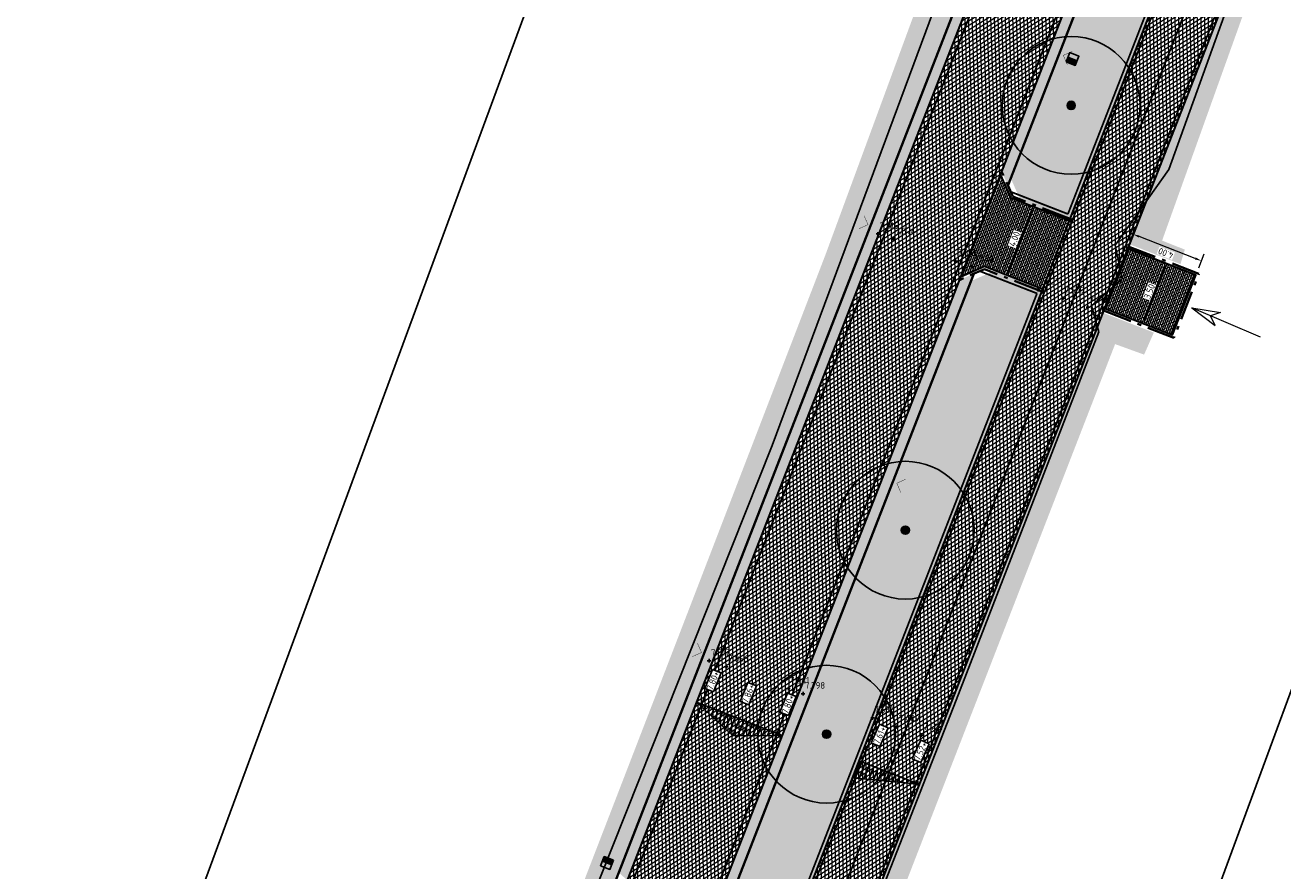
# Model space of a CAD drawing. Header units: metres. Extents: x 157685 to 160831, y 403691 to 406312.
# Tile 107 of 134: x 159991 to 160060, y 405488 to 405534. Entities that reach past the tile are written whole.
import ezdxf

# ---------------------------------------------------------------- set-up
doc = ezdxf.new("R2010")
doc.units = ezdxf.units.M
doc.header["$PDMODE"] = 35
for name, pattern in [('VH-OPSLUITBAND_120X250', [26, 16, -4, 2, -4]), ('VW-1-3_STREEP', [4, 1, -3]), ('VW-30-270_STREEP', [3, 0.3, -2.7])]:
    doc.linetypes.add(name, pattern=pattern)
doc.layers.get('Defpoints').update_dxf_attribs({"color": 171})
for name, color, linetype, lineweight in [('B-WE-GR-BOOM-S (ingemeten)', 90, 'Continuous', 25), ('B-WE-OG-HOOGTEPUNT-S', 7, 'Continuous', 25), ('B-WE-OG-HOOGTEPUNT-T18', 10, 'Continuous', 18), ('B-WE-OG-TOPOGRAFIE_INRIT-G', 10, 'Continuous', 18), ('N-WE-GR-DOORWORTELBARE RUIMTE-G', 80, 'Continuous', 35), ('N-WE-GR-GRAS-A', 62, 'Continuous', 18), ('N-WE-GW-HOOGTE_AFWERKHOOGTE-T25', 7, 'Continuous', 25), ('N-WE-VH-GESLOTENVERHARDING_ASFALT-A-200', 253, 'Continuous', 18), ('N-WE-VH-HALFVERHARDING_GRASBETONSTEEN-A-200', 132, 'Continuous', 18), ('N-WE-VH-HALFVERHARDING_GRASBETONSTEEN-G', 7, 'Continuous', 35), ('N-WE-VH-KANTOPSLUITING_OPSLUITBAND_120X250-G', 4, 'VH-OPSLUITBAND_120X250', 35), ('N-WE-VH-KANTVERHARDING-G', 7, 'Continuous', 30), ('N-WE-VH-M', 7, 'Continuous', 18), ('N-WE-VH-OPENVERHARDING_BETONSTRAATSTEEN-A-200', 252, 'Continuous', 18), ('N-WE-VH-VERHARDING_ASFALT-A', 252, 'Continuous', 18), ('N-WE-VW-MARKERING_LANGS_STREEP_13_010-G', 7, 'VW-1-3_STREEP', 13), ('N-WE-VW-MARKERING_LANGS_STREEP_30270_010-G', 7, 'VW-30-270_STREEP', 13), ('N-WE-VW-MARKERING_LANGS_STREEP_DOORGETROKKEN_010-G', 7, 'Continuous', 13)]:
    doc.layers.add(name, color=color, linetype=linetype, lineweight=lineweight)
doc.layers.add('Iv-a-afwateringsprofiel', color=5, linetype='Continuous')
doc.styles.add('NLCS-ISO', font='NLCS-ISO.TTF')
doc.styles.add('NLCS-ISO-M200-T18', font='NLCS-ISO.TTF', dxfattribs={"height": 0.36})
doc.dimstyles.new('NLCS-M200-T18-PIJL_L2_H2', dxfattribs={"dimscale": 0.2, "dimtxt": 0.36, "dimasz": 1.8, "dimexe": 2, "dimexo": 2, "dimgap": 0.7, "dimtad": 1, "dimzin": 0, "dimdsep": 46, "dimtxsty": 'NLCS-ISO-M200-T18', "dimcen": 0, "dimdle": 2, "dimclrd": 256, "dimclre": 256, "dimclrt": 256, "dimazin": 0, "dimtfac": 1, "dimtofl": 0, "dimtmove": 0, "dimatfit": 3, "dimfxl": 2, "dimfxlon": 1, "dimtfill": 1, "dimtfillclr": 256, "dimtolj": 1, "dimtzin": 0, "dimlwd": -1, "dimlwe": -1, "dimarcsym": 0})
pattern_1 = [(0, (0, 0), (1, 1), [0.12, -0.8]), (45, (0.4, 0.2), (-0.113137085, 1.8667619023), [0.12, -0.8]), (30, (0.08, 0.12), (0.2274613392, 1.2860254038), [0.12, -0.8]), (15, (0.32, 0.48), (0.3856270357, 0.724494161), [0.12, -0.8]), (135, (0.16, 2), (-0.02828427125, -0.6505382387), [0.12, -0.8]), (150, (1.2, 0.4), (0.2156921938, -0.5864101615), [0.12, -0.8]), (165, (0.24, 0.04), (0.1434520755, -0.7010146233), [0.12, -0.8]), (85, (0.4, 0.4), (-0.8726773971, 1.0400164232), [0.12, -0.8]), (100, (0, 0), (-1.1121176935, 0.7787131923), [0.12, -0.8])]
pattern_2 = [(45, (0, 0), (-0.19798989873, 0.19798989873), [0.14, -0.14]), (135, (0, 0), (-0.19798989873, -0.19798989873), [0.14, -0.14]), (45, (-0.099, 0.099), (-0.19798989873, 0.19798989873), [0.14, -0.14]), (135, (0.099, 0.099), (-0.19798989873, -0.19798989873), [0.14, -0.14])]

# ---------------------------------------------------------------- blocks, each defined once
blk = doc.blocks.new('inrit')
at = {"linetype": 'Continuous'}
for p, q in [((0, 0), (4.064, 0)), ((4.064, 0), (2.532, 0.38)), ((2.532, 0.38), (2.971, 0)), ((4.064, 0), (2.532, -0.38)), ((2.532, -0.38), (2.971, 0))]:
    blk.add_line(p, q, dxfattribs=at)
blk = doc.blocks.new('*D840')
at = {"layer": 'Defpoints', "color": 0, "transparency": 16777216}
for p in [(160053.29, 405520.681), (160053.306, 405520.675), (160052.021, 405517.419)]:
    blk.add_point(p, dxfattribs=at)
at = {"layer": 'N-WE-VH-M', "transparency": 16777216}
for p, q in [((160052.167, 405517.749), (160053.175, 405520.339)), ((160053.306, 405520.675), (160053.678, 405520.53)), ((160052.036, 405517.413), (160052.409, 405517.268))]:
    blk.add_line(p, q, dxfattribs=at)
for points in [[(160053.119, 405520.361), (160053.231, 405520.318), (160053.306, 405520.675)], [(160052.111, 405517.77), (160052.223, 405517.727), (160052.036, 405517.413)]]:
    blk.add_solid(points, dxfattribs=at)
at = {"layer": 'N-WE-VH-M', "transparency": 16777216, "insert": (160052.373, 405519.16), "char_height": 0.36, "attachment_point": 5, "rotation": 68.74032, "style": 'NLCS-ISO-M200-T18', "bg_fill": 3, "box_fill_scale": 1.1, "bg_fill_color": 256, "bg_fill_true_color": 13158600, "bg_fill_transparency": 0}
blk.add_mtext('\\A1;3.50', dxfattribs=at)
blk = doc.blocks.new('*D841')
at = {"layer": 'Defpoints', "color": 0, "transparency": 16777216}
for p in [(160051.475, 405522.278), (160051.174, 405521.504), (160054.902, 405520.054)]:
    blk.add_point(p, dxfattribs=at)
at = {"layer": 'N-WE-VH-M', "transparency": 16777216}
for p, q in [((160051.33, 405521.905), (160051.62, 405522.65)), ((160054.868, 405520.958), (160051.811, 405522.147)), ((160055.058, 405520.454), (160055.348, 405521.2))]:
    blk.add_line(p, q, dxfattribs=at)
for points in [[(160051.789, 405522.091), (160051.833, 405522.203), (160051.475, 405522.278)], [(160054.846, 405520.902), (160054.889, 405521.014), (160055.203, 405520.827)]]:
    blk.add_solid(points, dxfattribs=at)
at = {"layer": 'N-WE-VH-M', "transparency": 16777216, "insert": (160053.259, 405521.24), "char_height": 0.36, "attachment_point": 5, "rotation": 158.74032, "style": 'NLCS-ISO-M200-T18', "bg_fill": 3, "box_fill_scale": 1.1, "bg_fill_color": 256, "bg_fill_true_color": 13158600, "bg_fill_transparency": 0}
blk.add_mtext('\\A1;4.00', dxfattribs=at)
blk = doc.blocks.new('*D842')
at = {"layer": 'Defpoints', "color": 0, "transparency": 16777216}
for p in [(160046.048, 405523.767), (160046.332, 405523.656), (160044.881, 405519.929)]:
    blk.add_point(p, dxfattribs=at)
at = {"layer": 'N-WE-VH-M', "transparency": 16777216}
for p, q in [((160046.048, 405523.767), (160045.675, 405523.912)), ((160044.728, 405520.375), (160045.917, 405523.431)), ((160044.597, 405520.039), (160044.225, 405520.184))]:
    blk.add_line(p, q, dxfattribs=at)
for points in [[(160045.861, 405523.453), (160045.973, 405523.41), (160046.048, 405523.767)], [(160044.672, 405520.396), (160044.784, 405520.353), (160044.597, 405520.039)]]:
    blk.add_solid(points, dxfattribs=at)
at = {"layer": 'N-WE-VH-M', "transparency": 16777216, "insert": (160045.024, 405522.019), "char_height": 0.36, "attachment_point": 5, "rotation": 68.74032, "style": 'NLCS-ISO-M200-T18', "bg_fill": 3, "box_fill_scale": 1.1, "bg_fill_color": 256, "bg_fill_true_color": 13158600, "bg_fill_transparency": 0}
blk.add_mtext('\\A1;4.00', dxfattribs=at)
blk = doc.blocks.new('SGR-BOOM_01')
at = {"ltscale": 0.1}
h = blk.add_hatch(color=256, dxfattribs=at)
edge = h.paths.add_edge_path()
edge.add_arc((0, 0), 0.15, 0, 360)
for radius in [2.5, 0.045]:
    blk.add_circle((0, 0), radius)
blk.add_circle((0, 0), 0.15, dxfattribs=at)
blk = doc.blocks.new('SOG-HOOGTEPUNT-SO')
for p, q in [((-0.5, 0), (0.5, 0)), ((0, 0.5), (0, -0.5))]:
    blk.add_line(p, q)
blk = doc.blocks.new('*U873')
h = blk.add_hatch()
h.set_pattern_fill('AMO-BODEM_LEEM', color=256, scale=0.1, angle=135, pattern_type=2)
h.set_pattern_definition([(270, (0.5, -1.5295), (0.25, -6e-17), [])])
h.paths.add_polyline_path([(3.5, 0), (3.5, 1), (0, 0)])
blk.add_lwpolyline([(3.5, 0), (3.5, 1), (0, 0)], close=True)
blk = doc.blocks.new('*U874')
h = blk.add_hatch()
h.set_pattern_fill('AMO-BODEM_LEEM', color=256, scale=0.1, angle=135, pattern_type=2)
h.set_pattern_definition([(270, (-0.5, -0.5295), (0.25, -6e-17), [])])
h.paths.add_polyline_path([(2.5, 0), (2.5, 1), (0, 0)])
h = blk.add_hatch()
h.set_pattern_fill('AMO-BODEM_LEEM', color=256, scale=0.1, angle=135, pattern_type=2)
h.set_pattern_definition([(270, (-1.5, -0.5295), (0.25, -6e-17), [])])
h.paths.add_polyline_path([(2.5, 0), (2.5, 1), (5, 0)])
for points in [[(2.5, 0), (2.5, 1), (0, 0)], [(2.5, 0), (2.5, 1), (5, 0)]]:
    blk.add_lwpolyline(points, close=True)
blk = doc.blocks.new('*U887')
at = {"true_color": 0xff0000}
h = blk.add_hatch(dxfattribs=at)
h.set_pattern_fill('ANGLE', color=1)
h.set_pattern_definition([(0, (-159856.017, -405056.472), (0, 6.985), [5.08, -1.905]), (90, (-159856.017, -405056.472), (-6.985, 4e-16), [5.08, -1.905])])
h.paths.add_polyline_path([(-0.27, 0), (0, 0), (0, 0.54), (-0.27, 0.54)])
h = blk.add_hatch(color=1, dxfattribs=at)
h.dxf.hatch_style = 1
h.paths.add_polyline_path([(-0.27, 0), (0, 0), (0, 0.54), (-0.27, 0.54)])
for points in [[(-0.27, 0.54), (0.27, 0.54), (0.27, 0), (-0.27, 0), (-0.27, 0.54)], [(0, 0.54), (0, 0)]]:
    blk.add_lwpolyline(points)

msp = doc.modelspace()

# ---------------------------------------------------------------- hatches: boundary and pattern name
at = {"layer": 'N-WE-GR-GRAS-A'}
h = msp.add_hatch(dxfattribs=at)
h.set_pattern_fill('AGR-GRAS_01-SO', color=256, scale=0.04, pattern_type=2)
h.set_pattern_definition(pattern_1)
edge = h.paths.add_edge_path()
edge.add_line((160189.202, 405785.967), (160195.732, 405790.396))
edge.add_line((160195.732, 405790.396), (160200.907, 405793.733))
edge.add_line((160200.907, 405793.733), (160206.621, 405797.394))
edge.add_line((160206.621, 405797.394), (160212.506, 405801.165))
edge.add_line((160212.506, 405801.165), (160215.44, 405803.045))
edge.add_line((160215.44, 405803.045), (160223.165, 405807.012))
edge.add_line((160223.165, 405807.012), (160238.313, 405814.79))
edge.add_line((160238.313, 405814.79), (160245.226, 405818.341))
edge.add_line((160245.226, 405818.341), (160257.16, 405824.469))
edge.add_line((160257.16, 405824.469), (160282.438, 405837.485))
edge.add_line((160282.438, 405837.485), (160304.8, 405848.933))
edge.add_line((160304.8, 405848.933), (160306.824, 405848.769))
edge.add_line((160306.824, 405848.769), (160309.169, 405848.579))
edge.add_line((160309.169, 405848.579), (160310.056, 405848.468))
edge.add_line((160310.056, 405848.468), (160312.04, 405848.081))
edge.add_line((160312.04, 405848.081), (160314.34, 405847.935))
edge.add_line((160314.34, 405847.935), (160315.656, 405848.031))
edge.add_arc((160315.656, 405857.088), 9.057, 270, 289.97842)
edge.add_line((160318.751, 405848.576), (160320.529, 405849.025))
edge.add_line((160320.529, 405849.025), (160323.199, 405850.249))
edge.add_line((160323.199, 405850.249), (160325.344, 405851.701))
edge.add_line((160325.344, 405851.701), (160319.736, 405862.033))
edge.add_line((160319.736, 405862.033), (160319.165, 405863.194))
edge.add_arc((160314.904, 405869.965), 8, 237.49919, 302.18533, ccw=False)
edge.add_line((160310.605, 405863.218), (160309.429, 405863.967))
edge.add_arc((160306.742, 405859.75), 5, 57.49919, 119.83115)
edge.add_line((160304.255, 405864.088), (160215.674, 405813.293))
edge.add_arc((160320.137, 405631.119), 210, 119.83115, 154.59169)
edge.add_line((160130.45, 405721.223), (160122.548, 405704.588))
edge.add_arc((160167.712, 405683.135), 50, 154.59169, 158.74032)
edge.add_line((160121.114, 405701.265), (160051.265, 405521.737))
edge.add_line((160051.265, 405521.737), (160054.061, 405520.649))
edge.add_line((160054.061, 405520.649), (160054.295, 405521.439))
edge.add_line((160054.295, 405521.439), (160053.061, 405521.931))
edge.add_line((160053.061, 405521.931), (160054.019, 405524.603))
edge.add_line((160054.019, 405524.603), (160055.309, 405528.204))
edge.add_line((160055.309, 405528.204), (160058.581, 405537.332))
edge.add_line((160058.581, 405537.332), (160062.426, 405547.947))
edge.add_line((160062.426, 405547.947), (160065.592, 405555.736))
edge.add_line((160065.592, 405555.736), (160069.524, 405565.548))
edge.add_line((160069.524, 405565.548), (160074.812, 405578.802))
edge.add_line((160074.812, 405578.802), (160078.13, 405587.515))
edge.add_line((160078.13, 405587.515), (160080.547, 405593.861))
edge.add_line((160080.547, 405593.861), (160084.741, 405604.873))
edge.add_line((160084.741, 405604.873), (160087.32, 405611.647))
edge.add_line((160087.32, 405611.647), (160089.154, 405616.396))
edge.add_line((160089.154, 405616.396), (160093.72, 405628.018))
edge.add_line((160093.72, 405628.018), (160097.485, 405637.604))
edge.add_line((160097.485, 405637.604), (160098.671, 405639.731))
edge.add_line((160098.671, 405639.731), (160099.902, 405640.851))
edge.add_line((160099.902, 405640.851), (160101.342, 405642.678))
edge.add_line((160101.342, 405642.678), (160102.236, 405644.762))
edge.add_line((160102.236, 405644.762), (160101.805, 405646.021))
edge.add_line((160101.805, 405646.021), (160100.978, 405647.32))
edge.add_line((160100.978, 405647.32), (160104.894, 405656.725))
edge.add_line((160104.894, 405656.725), (160110.432, 405670.17))
edge.add_line((160110.432, 405670.17), (160113.34, 405677.542))
edge.add_line((160113.34, 405677.542), (160118.268, 405690.037))
edge.add_line((160118.268, 405690.037), (160121.138, 405697.185))
edge.add_line((160121.138, 405697.185), (160125.589, 405706.487))
edge.add_line((160125.589, 405706.487), (160128.723, 405713.106))
edge.add_line((160128.723, 405713.106), (160129.823, 405714.75))
edge.add_line((160129.823, 405714.75), (160130.971, 405715.757))
edge.add_line((160130.971, 405715.757), (160132.656, 405716.604))
edge.add_line((160132.656, 405716.604), (160137.548, 405732.816))
edge.add_line((160137.548, 405732.816), (160143.503, 405739.303))
edge.add_line((160143.503, 405739.303), (160146.913, 405743.397))
edge.add_line((160146.913, 405743.397), (160150.718, 405747.88))
edge.add_line((160150.718, 405747.88), (160157.208, 405755.322))
edge.add_line((160157.208, 405755.322), (160160.525, 405759.124))
edge.add_line((160160.525, 405759.124), (160165.273, 405764.569))
edge.add_line((160165.273, 405764.569), (160168.837, 405768.373))
edge.add_line((160168.837, 405768.373), (160172.909, 405772.38))
edge.add_line((160172.909, 405772.38), (160177.296, 405776.375))
edge.add_line((160177.296, 405776.375), (160183.467, 405781.566))
edge.add_line((160183.467, 405781.566), (160189.202, 405785.967))
h = msp.add_hatch(dxfattribs=at)
h.set_pattern_fill('AGR-GRAS_01-SO', color=256, scale=0.04, pattern_type=2)
h.set_pattern_definition(pattern_1)
edge = h.paths.add_edge_path()
edge.add_line((160117.917, 405710.146), (160116.892, 405710.545))
edge.add_line((160116.892, 405710.545), (160110.7, 405694.629))
edge.add_line((160110.7, 405694.629), (160111.725, 405694.231))
edge.add_line((160111.725, 405694.231), (160111.272, 405693.066))
edge.add_line((160111.272, 405693.066), (160110.247, 405693.465))
edge.add_line((160110.247, 405693.465), (160044.824, 405525.316))
edge.add_line((160044.824, 405525.316), (160045.394, 405524.021))
edge.add_line((160045.394, 405524.021), (160048.003, 405523.006))
edge.add_line((160048.003, 405523.006), (160117.853, 405702.534))
edge.add_arc((160167.712, 405683.135), 53.5, 154.59169, 158.74032, ccw=False)
edge.add_line((160119.387, 405706.09), (160125.854, 405719.704))
edge.add_line((160125.854, 405719.704), (160122.1, 405721.172))
edge.add_line((160122.1, 405721.172), (160120.805, 405720.603))
edge.add_line((160120.805, 405720.603), (160117.345, 405711.71))
edge.add_line((160117.345, 405711.71), (160118.37, 405711.311))
edge.add_line((160118.37, 405711.311), (160117.917, 405710.146))
edge = h.paths.add_edge_path()
edge.add_line((160123.345, 405726.99), (160123.758, 405727.971))
edge.add_arc((160279.666, 405661.722), 169.4, 156.97804, 157.33807)
edge = h.paths.add_edge_path()
edge.add_line((160133.051, 405746.575), (160133.635, 405747.577))
edge.add_arc((160279.666, 405661.722), 169.4, 149.54772, 149.93991)
h.paths.add_polyline_path([(160142.621, 405759.412), (160141.722, 405760.047), (160141.001, 405759.026), (160141.899, 405758.391)])
h.paths.add_polyline_path([(160154.66, 405774.408), (160153.839, 405775.141), (160153.007, 405774.209), (160153.827, 405773.476)])
edge = h.paths.add_edge_path()
edge.add_arc((160279.666, 405661.722), 169.4, 132.34621, 137.96875)
edge.add_arc((160279.666, 405661.722), 169.4, 137.96875, 149.54772)
edge.add_line((160133.635, 405747.577), (160134.585, 405747.023))
edge.add_line((160134.585, 405747.023), (160133.955, 405745.943))
edge.add_line((160133.955, 405745.943), (160133.005, 405746.497))
edge.add_arc((160279.666, 405661.722), 169.4, 149.9705, 156.97804)
edge.add_line((160123.758, 405727.971), (160124.772, 405727.544))
edge.add_line((160124.772, 405727.544), (160124.287, 405726.392))
edge.add_line((160124.287, 405726.392), (160123.274, 405726.819))
edge.add_arc((160279.666, 405661.722), 169.4, 157.40082, 157.63319)
edge.add_line((160123.011, 405726.184), (160123.564, 405724.894))
edge.add_line((160123.564, 405724.894), (160127.575, 405723.326))
edge.add_arc((160320.137, 405631.119), 213.5, 134.77403, 154.41281, ccw=False)
edge.add_line((160169.766, 405782.68), (160165.557, 405786.923))
h = msp.add_hatch(dxfattribs=at)
h.set_pattern_fill('AGR-GRAS_01-SO', color=256, scale=0.04, pattern_type=2)
h.set_pattern_definition(pattern_1)
h.paths.add_polyline_path([(159817.88, 405032.362, -0.424454), (159807.644, 405029.435), (159804.914, 405031.014), (159806.699, 405031.374), (159807.04, 405031.16), (159809.611, 405030.341), (159812.223, 405030.001), (159814.279, 405030.385), (159814.444, 405031.62), (159813.956, 405032.225), (159812.24, 405033.242), (159814.061, 405034.81), (159814.821, 405034.474), (159815.499, 405034.412), (159816.417, 405034.658), (159816.957, 405035.035), (159820.306, 405041.495), (159822.354, 405045.432), (159826.608, 405053.294), (159829.725, 405059.052), (159832.692, 405064.536), (159835.745, 405070.219), (159838.974, 405076.357), (159841.673, 405081.486), (159844.782, 405087.395), (159847.856, 405093.237), (159850.968, 405099.349), (159854.692, 405106.67), (159860.211, 405117.424), (159863.424, 405123.362), (159868.745, 405133.193), (159871.694, 405138.643), (159873.819, 405142.569), (159873.564, 405143.583), (159872.949, 405144.16), (159873.919, 405145.714), (159874.706, 405145.546), (159875.891, 405145.955), (159876.272, 405146.354), (159878.915, 405151.37), (159881.626, 405156.547), (159887.3, 405167.379), (159892.348, 405177.017), (159893.538, 405179.288), (159894.727, 405181.558), (159894.969, 405183.164), (159894.413, 405184.005), (159892.825, 405184.615), (159896.102, 405188.599), (159896.903, 405188.438), (159898.181, 405188.684), (159899.684, 405190.033), (159902.693, 405195.871), (159907.587, 405205.368), (159913.308, 405216.471), (159918.345, 405227.099), (159923.398, 405237.862), (159925.996, 405243.395), (159929.861, 405251.628), (159929.911, 405253.028), (159929.35, 405253.63), (159928.363, 405254.141), (159928.977, 405259.516), (159929.897, 405259.351), (159931.062, 405259.363), (159932.331, 405262.333), (159931.733, 405263.36), (159931.174, 405263.618), (159932.61, 405267.191), (159933.738, 405266.939), (159934.813, 405267.403), (159935.788, 405268.797), (159941.199, 405282.588), (159944.925, 405292.087), (159949.226, 405303.047), (159953.271, 405313.358), (159953.284, 405314.495), (159952.883, 405315.118), (159952.236, 405315.511), (159951.529, 405315.708), (159958.367, 405330.954), (159959.877, 405331.032), (159960.96, 405331.735), (159963.545, 405338.749), (159973.564, 405364.96), (159984.162, 405391.33), (159983.822, 405392.929), (159983.104, 405393.589), (159982.386, 405393.853), (159984.688, 405397.951), (159985.985, 405397.984), (159987.076, 405398.897), (159989.441, 405405.903), (159988.08, 405407.062), (159988.527, 405412.178), (159989.913, 405411.732), (159991.291, 405411.789), (159992.095, 405412.104), (159998.54, 405429.26), (160007.144, 405452.168), (160009.451, 405458.31), (160009.626, 405460.261), (160009.534, 405460.661), (160008.794, 405461.402), (160009.895, 405467.605), (160011.385, 405467.341), (160013.662, 405468.133), (160014.677, 405469.155), (160026.945, 405500.93), (160034.732, 405521.157), (160042.307, 405541.725), (160047.868, 405557.494), (160047.613, 405559.249), (160046.719, 405560.154), (160045.615, 405560.352), (160047.615, 405564.794), (160048.822, 405564.245), (160050.393, 405564.15), (160050.929, 405564.713), (160051.128, 405565.102), (160051.131, 405565.949), (160048.346, 405567.585), (160050.106, 405571.699), (160050.699, 405570.911), (160051.669, 405570.665), (160053.018, 405570.643), (160053.937, 405571.219), (160058.546, 405583.325), (160064.681, 405599.441), (160069.547, 405612.223), (160069.547, 405613.704), (160068.895, 405614.706), (160068.177, 405615.094), (160070.544, 405619.483), (160072.047, 405619.276), (160073.333, 405619.76), (160078.747, 405633.948), (160089.139, 405660.966), (160104.332, 405700.743), (160104.711, 405703.242), (160102.967, 405704.018), (160104.913, 405706.755), (160106.026, 405706.74), (160107.223, 405707.65), (160113.438, 405722.727), (160116.435, 405730.391), (160119.562, 405738.667), (160120.942, 405742.345), (160122.757, 405748.868), (160125.062, 405762.264), (160125.783, 405769.64), (160126.167, 405777.242), (160126.228, 405782.311), (160136.358, 405786.141), (160140.472, 405781.823, -0.371428), (160141.084, 405769.566, 0.072691), (160116.017, 405725.393), (160115.447, 405723.929), (159939.59, 405271.939, -0.029628), (159902.699, 405191.562)])
h = msp.add_hatch(dxfattribs=at)
h.set_pattern_fill('AGR-GRAS_01-SO', color=256, scale=0.04, pattern_type=2)
h.set_pattern_definition(pattern_1)
h.paths.add_polyline_path([(160046.553, 405519.278), (160043.943, 405520.294), (160042.649, 405519.724), (160015.045, 405448.777), (160015.615, 405447.482), (160018.224, 405446.467)])
h = msp.add_hatch(dxfattribs=at)
h.set_pattern_fill('AGR-GRAS_01-SO', color=256, scale=0.04, pattern_type=2)
h.set_pattern_definition(pattern_1)
h.paths.add_polyline_path([(160024.698, 405446.509), (160023.571, 405446.922), (160025.32, 405451.427), (160028.957, 405460.797), (160033.14, 405471.572), (160035.714, 405478.201), (160040.836, 405491.397), (160044.376, 405500.514), (160050.501, 405516.292), (160052.08, 405515.72), (160052.611, 405516.921), (160049.815, 405518.009), (160021.486, 405445.198), (160024.282, 405444.11)])
at = {"layer": 'N-WE-VH-GESLOTENVERHARDING_ASFALT-A-200', "true_color": 0xcf7363}
h = msp.add_hatch(dxfattribs=at)
h.set_pattern_fill('AVH-ASFALT-SO', color=23, scale=0.2, pattern_type=2)
h.set_pattern_definition([(31.649933, (159085.91157, 404918.0169), (-0.104945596, 0.170253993), []), (91.649933, (159085.91157, 404918.0169), (-0.19991708, -0.005758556), [])])
edge = h.paths.add_edge_path()
edge.add_line((160304.255, 405864.088), (160302.599, 405867.141))
edge.add_arc((160350.282, 405779.241), 100, 118.47876, 119.83115)
edge.add_line((160300.538, 405865.991), (160213.933, 405816.329))
edge.add_arc((160320.137, 405631.119), 213.5, 119.83115, 154.59169)
edge.add_line((160127.288, 405722.724), (160119.387, 405706.09))
edge.add_arc((160167.712, 405683.135), 53.5, 154.59169, 158.74032)
edge.add_line((160117.853, 405702.534), (159992.771, 405381.048))
edge.add_line((159992.771, 405381.048), (159995.433, 405378.236))
edge.add_line((159995.433, 405378.236), (160121.114, 405701.265))
edge.add_arc((160167.712, 405683.135), 50, 154.59169, 158.74032, ccw=False)
edge.add_line((160122.548, 405704.588), (160130.45, 405721.223))
edge.add_arc((160320.137, 405631.119), 210, 119.83115, 154.59169, ccw=False)
edge.add_line((160215.674, 405813.293), (160304.255, 405864.088))
at = {"layer": 'N-WE-VH-HALFVERHARDING_GRASBETONSTEEN-A-200'}
h = msp.add_hatch(dxfattribs=at)
h.set_pattern_fill('AVH-GRASBETONSTEEN_02-SO', color=256, scale=0.2, pattern_type=2)
h.set_pattern_definition(pattern_2)
h.paths.add_polyline_path([(160084.587, 405642.957), (160084.136, 405643.453), (160023.468, 405487.525), (160023.944, 405487.093)])
h = msp.add_hatch(dxfattribs=at)
h.set_pattern_fill('AVH-GRASBETONSTEEN_02-SO', color=256, scale=0.2, pattern_type=2)
h.set_pattern_definition(pattern_2)
h.paths.add_polyline_path([(160044.327, 405525.692), (160044.668, 405524.915), (160088.793, 405638.324), (160088.342, 405638.821)])
h.paths.add_polyline_path([(160042.805, 405520.125), (160042.028, 405519.784), (160027.909, 405483.495), (160028.385, 405483.063)])
at = {"layer": 'N-WE-VH-OPENVERHARDING_BETONSTRAATSTEEN-A-200'}
h = msp.add_hatch(dxfattribs=at)
h.set_pattern_fill('AVH-BSS_KEIFORMAAT_HALFST-SO', color=256, scale=0.1, pattern_type=2)
h.set_pattern_definition([(338.740321, (159242.95949, 405542.97912), (0.135926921, 0.059781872), [0.105, -0.105]), (68.740321, (159242.95949, 405542.97912), (-0.097854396, 0.038072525), [])])
h.paths.add_polyline_path([(160048.003, 405523.006), (160044.835, 405524.239), (160044.265, 405525.533), (160042.09, 405519.942), (160043.384, 405520.511), (160046.553, 405519.278)])
h = msp.add_hatch(dxfattribs=at)
h.set_pattern_fill('AVH-BSS_KEIFORMAAT_HALFST-SO', color=256, scale=0.1, pattern_type=2)
h.set_pattern_definition([(338.740321, (159243.51866, 405542.76156), (0.135926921, 0.059781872), [0.105, -0.105]), (68.740321, (159243.51866, 405542.76156), (-0.097854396, 0.038072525), [])])
h.paths.add_polyline_path([(160054.902, 405520.054), (160051.174, 405521.504), (160049.905, 405518.242), (160053.633, 405516.792)])
at = {"layer": 'N-WE-VH-VERHARDING_ASFALT-A'}
h = msp.add_hatch(dxfattribs=at)
h.set_pattern_fill('AVH-ASFALT', color=256, scale=0.2, angle=90, pattern_type=2)
h.set_pattern_definition([(211.95211, (160401.9374, 405586.9289), (0.10584205, -0.169698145), []), (271.95211, (160401.9374, 405586.9289), (0.19988393, 0.00681283), [])])
h.paths.add_polyline_path([(160120.891, 405722.479), (160121.235, 405723.363, -0.072691), (160145.504, 405766.127), (160141.558, 405769.198, 0.072691), (160116.576, 405725.176), (160116.002, 405723.7), (159940.149, 405271.721, -0.029628), (159903.228, 405191.28), (159818.409, 405032.079), (159822.822, 405029.728), (159907.641, 405188.929, 0.029628), (159944.808, 405269.908)])

# ---------------------------------------------------------------- linework, layer by layer
at = {"color": 210, "const_width": 0.02}
for points in [[(160047.896, 405531.521), (160047.679, 405532.016), (160048.173, 405532.233)], [(160036.832, 405523.289), (160037.049, 405522.794), (160036.554, 405522.577)], [(160038.831, 405508.223), (160038.614, 405508.717), (160039.108, 405508.934)], [(160027.767, 405499.99), (160027.984, 405499.495), (160027.489, 405499.279)]]:
    msp.add_lwpolyline(points, dxfattribs=at)
at = {"layer": 'Defpoints'}
msp.add_lwpolyline([(160040.994, 405445.622), (160122.524, 405666.843), (160073.87, 405684.774), (159992.281, 405463.573)], close=True, dxfattribs=at)
for points in [[(160084.034, 405645.572), (160070.116, 405610.723), (160059.128, 405582.2), (160042.153, 405538.614), (160031.825, 405510.77), (160019.511, 405479.8), (160014.033, 405465.463), (160014.359, 405464.425), (160012.944, 405463.002), (160013.287, 405461.659), (160012.405, 405460.22), (160005.459, 405443.313), (159993.722, 405413.518)], [(160006.399, 405405.826), (160020.249, 405440.598), (160019.546, 405442.075), (160021.54, 405443.469), (160020.718, 405445.085), (160023.252, 405448.12), (160032.29, 405472.446), (160041.842, 405496.896), (160049.613, 405516.956), (160049.211, 405518.381), (160050.88, 405519.856), (160050.501, 405521.682), (160053.427, 405525.798), (160061.646, 405548.66), (160071.031, 405571.807), (160083.447, 405603.825), (160095.283, 405634.253)]]:
    msp.add_lwpolyline(points, dxfattribs=at)
at = {"layer": 'N-WE-GR-DOORWORTELBARE RUIMTE-G', "const_width": 0.1}
msp.add_lwpolyline([(160047.933, 405523.377), (160117.666, 405702.606, -0.018104), (160119.206, 405706.176), (160127.108, 405722.81, -0.015231), (160133.048, 405734.392)], format="xyb", dxfattribs=at)
for points in [[(160047.933, 405523.377), (160044.811, 405524.592)], [(160046.25, 405519.053), (160043.128, 405520.267)], [(160018.154, 405446.838), (160046.25, 405519.053)]]:
    msp.add_lwpolyline(points, dxfattribs=at)
at = {"layer": 'N-WE-VH-HALFVERHARDING_GRASBETONSTEEN-G'}
msp.add_lwpolyline([(160115.447, 405723.929), (159939.59, 405271.939, -0.029628), (159902.699, 405191.562), (159817.88, 405032.362)], format="xyb", dxfattribs=at)
for points in [[(160121.179, 405721.563), (160044.668, 405524.915)], [(160042.805, 405520.125), (160014.889, 405448.376)]]:
    msp.add_lwpolyline(points, dxfattribs=at)
at = {"layer": 'N-WE-VH-KANTOPSLUITING_OPSLUITBAND_120X250-G', "ltscale": 0.1, "flags": 128}
for points in [[(160048.047, 405523.118), (160044.925, 405524.333), (160044.327, 405525.692)], [(160049.862, 405518.13), (160053.701, 405516.636), (160055.058, 405520.122), (160051.218, 405521.616)], [(160046.509, 405519.166), (160043.387, 405520.381), (160042.028, 405519.784)]]:
    msp.add_lwpolyline(points, dxfattribs=at)
at = {"layer": 'N-WE-VH-KANTVERHARDING-G'}
for points in [[(159822.581, 405020.474), (159825.772, 405026.161, 0.005446), (159830.998, 405035.717), (159911.524, 405186.86, 0.029628), (159948.909, 405268.313), (160117.853, 405702.534, -0.018104), (160119.387, 405706.09), (160127.288, 405722.724, -0.152845), (160213.933, 405816.329), (160300.538, 405865.991, -0.011389), (160304.54, 405868.166), (160313.344, 405872.695)], [(160319.165, 405863.194, -0.289988), (160310.605, 405863.218), (160309.429, 405863.967, 0.278885), (160304.255, 405864.088), (160215.674, 405813.293, 0.152845), (160130.45, 405721.223), (160122.548, 405704.588, 0.018104), (160121.114, 405701.265), (159952.171, 405267.044, -0.004513), (159947.078, 405254.296)], [(159818.409, 405032.079), (159903.228, 405191.28, 0.029628), (159940.149, 405271.721), (160116.002, 405723.7)], [(159802.494, 404961.381), (159794.78, 404967.412, -0.413828), (159793.398, 404978.634, 0.037727), (159801.95, 404991.496), (159809.184, 405004.386, 0.005464), (159814.454, 405014.022), (159907.641, 405188.929, 0.029628), (159944.808, 405269.908), (160120.891, 405722.479)]]:
    msp.add_lwpolyline(points, format="xyb", dxfattribs=at)
for points in [[(160048.003, 405523.006), (160044.835, 405524.239), (160044.265, 405525.533)], [(160049.905, 405518.242), (160053.633, 405516.792), (160054.902, 405520.054), (160051.174, 405521.504)], [(160046.553, 405519.278), (160043.384, 405520.511), (160042.09, 405519.942)]]:
    msp.add_lwpolyline(points, dxfattribs=at)
at = {"layer": 'N-WE-VW-MARKERING_LANGS_STREEP_13_010-G', "const_width": 0.1, "flags": 128}
for points in [[(159820.179, 405034.763), (159903.493, 405191.139, 0.029628), (159940.428, 405271.613), (160116.281, 405723.591), (160116.855, 405725.067, -0.068089), (160139.853, 405766.47, -0.068089)], [(159824.062, 405032.694), (159907.376, 405189.07, 0.029628), (159944.529, 405270.017), (160120.612, 405722.588), (160120.956, 405723.472, -0.06797), (160143.326, 405763.767, -0.06797)]]:
    msp.add_lwpolyline(points, format="xyb", dxfattribs=at)
at = {"layer": 'N-WE-VW-MARKERING_LANGS_STREEP_30270_010-G', "const_width": 0.1, "flags": 128}
msp.add_lwpolyline([(159796.229, 404966.279), (159796.84, 404967.022, 0.105559), (159801.016, 404975.087), (159801.263, 404975.989, -0.055502), (159803.041, 404980.463), (159817.164, 405006.992, -0.005528), (159822.485, 405016.726), (159827.298, 405025.304, 0.005446), (159832.543, 405034.894), (159913.069, 405186.037, 0.029628), (159950.54, 405267.679), (160119.484, 405701.899, -0.018104), (160120.967, 405705.339), (160128.869, 405721.974, -0.152845), (160214.803, 405814.811), (160301.408, 405864.473, -0.011389), (160305.34, 405866.61), (160314.086, 405871.407)], format="xyb", dxfattribs=at)
at = {"layer": 'N-WE-VW-MARKERING_LANGS_STREEP_DOORGETROKKEN_010-G', "const_width": 0.1, "flags": 128}
for points in [[(159822.712, 405020.4), (159825.903, 405026.087, 0.005446), (159831.13, 405035.646), (159911.657, 405186.79, 0.029628), (159949.049, 405268.259), (160117.992, 405702.479, -0.018104), (160119.522, 405706.025), (160127.424, 405722.66, -0.152845), (160214.007, 405816.199), (160300.612, 405865.861, -0.006251), (160302.793, 405867.075, -0.006251)], [(160304.18, 405864.218), (160215.599, 405813.423, 0.152845), (160130.314, 405721.287), (160122.413, 405704.652, 0.018104), (160120.975, 405701.319), (159952.031, 405267.098, -0.004513), (159946.939, 405254.353)]]:
    msp.add_lwpolyline(points, format="xyb", dxfattribs=at)

# ---------------------------------------------------------------- block references
for p, rotation in [((160048.433, 405531.721), 68.6731579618), ((160022.591, 405488.136), 248.6611350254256)]:
    msp.add_blockref('*U887', p, dxfattribs=dict(rotation=rotation))
at = {"layer": 'B-WE-GR-BOOM-S (ingemeten)', "xscale": 1.5, "yscale": 1.5, "zscale": 1.5}
for p in [(160048.108, 405529.291, 7.875), (160039.081, 405506.159, 7.983), (160034.791, 405495.049, 7.856)]:
    msp.add_blockref('SGR-BOOM_01', p, dxfattribs=at)
at = {"layer": 'B-WE-OG-HOOGTEPUNT-S', "xscale": 0.2, "yscale": 0.2, "zscale": 0.2}
for p in [(160037.588, 405522.297, 7.816), (160038.433, 405522.002, 7.874), (160041.82, 405520.818, 7.846), (160042.699, 405520.511, 7.8), (160046.306, 405519.251, 7.527), (160047.649, 405518.782, 7.509), (160049.018, 405518.304, 7.471), (160028.398, 405499.046, 7.817), (160029.333, 405498.719, 7.866), (160032.713, 405497.536, 7.841), (160033.515, 405497.255, 7.798), (160037.296, 405495.932, 7.53), (160038.63, 405495.465, 7.489), (160039.955, 405495.002, 7.422)]:
    msp.add_blockref('SOG-HOOGTEPUNT-SO', p, dxfattribs=at)
at = {"layer": 'B-WE-OG-TOPOGRAFIE_INRIT-G', "rotation": 157.037213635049}
msp.add_blockref('inrit', (160058.426, 405516.675), dxfattribs=at)
at = {"layer": 'Iv-a-afwateringsprofiel'}
for name, p, rotation in [('*U874', (160032.378, 405494.979), 158.7403213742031), ('*U873', (160039.824, 405492.331), 158.7403213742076)]:
    msp.add_blockref(name, p, dxfattribs=dict(at, rotation=rotation))

# ---------------------------------------------------------------- texts
at = {"layer": 'B-WE-OG-HOOGTEPUNT-T18', "style": 'NLCS-ISO'}
for s, p in [('7.816', (160037.691, 405522.569, 7.816)), ('7.874', (160038.536, 405522.274, 7.874)), ('7.846', (160041.923, 405521.09, 7.846)), ('7.800', (160042.802, 405520.783, 7.8)), ('7.527', (160046.409, 405519.523, 7.527)), ('7.509', (160047.751, 405519.054, 7.509)), ('7.471', (160049.121, 405518.575, 7.471)), ('7.817', (160028.501, 405499.318, 7.817)), ('7.866', (160029.435, 405498.991, 7.866)), ('7.841', (160032.815, 405497.808, 7.841)), ('7.798', (160033.617, 405497.527, 7.798)), ('7.530', (160037.398, 405496.204, 7.53)), ('7.489', (160038.732, 405495.737, 7.489)), ('7.422', (160040.057, 405495.274, 7.422))]:
    msp.add_text(s, height=0.36, rotation=359.89083, dxfattribs=at).set_placement(p)

# ---------------------------------------------------------------- next in the draw order: texts
at = {"layer": 'N-WE-GW-HOOGTE_AFWERKHOOGTE-T25', "char_height": 0.36, "width": 0.97783, "attachment_point": 5, "style": 'NLCS-ISO-M200-T18', "bg_fill": 19, "box_fill_scale": 1.2, "bg_fill_color": 256, "bg_fill_transparency": 0}
for s, insert, rotation in [('7.80+', (160028.606, 405497.965), 68.05878), ('7.86+', (160030.528, 405497.258), 68.05878), ('7.80+', (160032.694, 405496.676), 68.6181), ('7.61+', (160037.684, 405494.987), 65.8814), ('7.52+', (160039.917, 405494.117), 65.8814)]:
    msp.add_mtext(s, dxfattribs=dict(at, insert=insert, rotation=rotation))

# ---------------------------------------------------------------- next in the draw order: dimensions: what is measured, and where the dimension line sits
at = {"layer": 'N-WE-VH-M'}
for p1, p2, distance, picture, middle in [((160044.881, 405519.929), (160046.332, 405523.656), 0.305, '*D842', (160045.024, 405522.019)), ((160052.021, 405517.419), (160053.29, 405520.681), -0.017, '*D840', (160052.373, 405519.16))]:
    dim = msp.add_aligned_dim(p1=p1, p2=p2, distance=distance, dimstyle='NLCS-M200-T18-PIJL_L2_H2', dxfattribs=at)
    dim.commit()
    dim.dimension.update_dxf_attribs({"geometry": picture, "text_midpoint": middle})

# ---------------------------------------------------------------- next in the draw order: dimensions: what is measured, and where the dimension line sits
dim = msp.add_linear_dim(base=(160051.475, 405522.278), p1=(160054.902, 405520.054), p2=(160051.174, 405521.504), angle=158.74032, dimstyle='NLCS-M200-T18-PIJL_L2_H2', dxfattribs=at)
dim.commit()
dim.dimension.update_dxf_attribs({"geometry": '*D841', "text_midpoint": (160053.375, 405521.538), "dimtype": 161})

doc.saveas('drawing.dxf')
